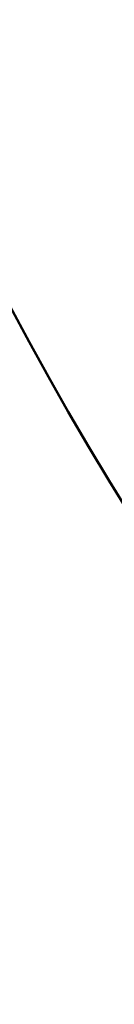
# Model space of a CAD drawing. Header units: inches. Extents: x 0 to 136, y 2 to 86.
# Tile 40 of 144: x 49.3957 to 49.4097, y 45.8722 to 46.0179. Entities that reach past the tile are written whole.
import ezdxf

# ---------------------------------------------------------------- set-up
doc = ezdxf.new("R2010")
doc.units = ezdxf.units.IN
doc.header["$LTSCALE"] = 4
doc.header["$MEASUREMENT"] = 0
doc.layers.add('Visible (ANSI)', color=7, linetype='Continuous', lineweight=50)
doc.layers.add('Visible Narrow (ANSI)', color=7, linetype='Continuous', lineweight=35)

msp = doc.modelspace()

# ---------------------------------------------------------------- linework, layer by layer
at = {"layer": 'Visible (ANSI)'}
for radius in [0.585, 0.491, 0.42951, 0.42]:
    msp.add_circle((49.82886, 46.20428), radius, dxfattribs=at)
at = {"layer": 'Visible Narrow (ANSI)'}
msp.add_circle((49.82886, 46.20428), 0.56325, dxfattribs=at)

doc.saveas('drawing.dxf')
